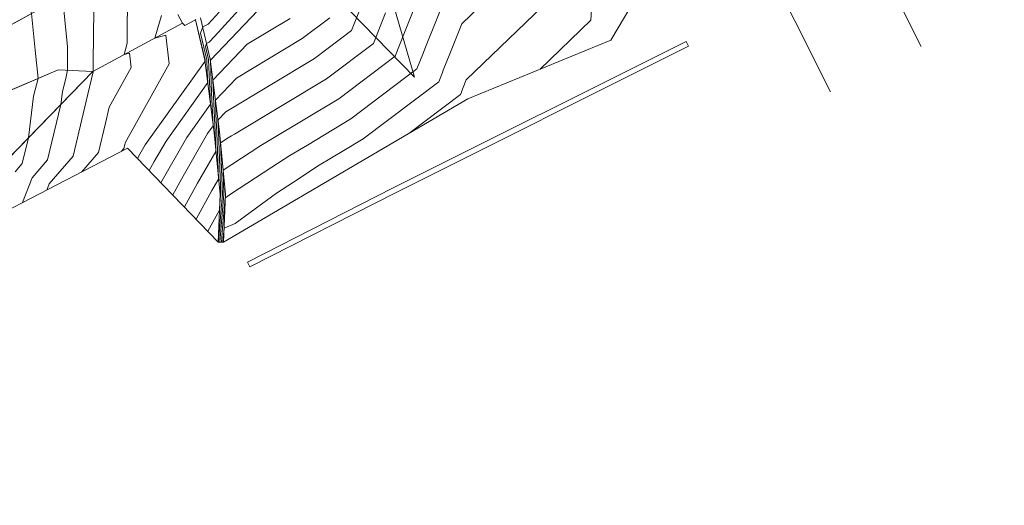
# Model space of a CAD drawing. Header units: metres. Extents: x 3490449 to 3490968, y 5754217 to 5754743.
# Tile 26 of 212: x 3490567 to 3490589, y 5754382 to 5754393. Entities that reach past the tile are written whole.
import ezdxf

# ---------------------------------------------------------------- set-up
doc = ezdxf.new("R2010")
doc.units = ezdxf.units.M
doc.header["$LTSCALE"] = 0.25
doc.linetypes.add('Kartierung-07$0$AUSGEZOGEN', pattern=[0])
for name, color, linetype, lineweight, true_color in [('Kartierung-07$0$$BOESCHUNG', 7, 'Continuous', 18, 0x82563a), ('Kartierung-07$0$$BRUCH', 7, 'Continuous', 18, 0x82563a), ('Kartierung-07$0$$HOEHEN_Haupt', 7, 'Continuous', 18, 0x82563a), ('Kartierung-07$0$$HOEHEN_Mittel', 7, 'Continuous', 18, 0x82563a), ('Kartierung-07$0$B_Baum', 7, 'Continuous', 18, 0x82563a), ('Kartierung-07$0$B_Befestigt', 7, 'Continuous', 18, 0x82563a), ('Kartierung-07$0$B_Boeschung_UK', 7, 'Continuous', 18, 0x82563a), ('Kartierung-07$0$B_Gelaendeknick', 7, 'Continuous', 18, 0x82563a), ('Kartierung-07$0$B_Haus', 7, 'Kartierung-07$0$AUSGEZOGEN', 18, 0x82563a), ('Kartierung-07$0$B_Mauer', 7, 'Kartierung-07$0$AUSGEZOGEN', 18, 0x82563a), ('Kartierung-07$0$B_Rinne', 7, 'Continuous', 18, 0x82563a), ('Kartierung-07$0$B_Zufahrt_Zugang', 7, 'Continuous', 18, 0x82563a), ('Kartierung-07$0$Hilfe_DGM', 7, 'Continuous', 18, 0x82563a)]:
    doc.layers.add(name, color=color, linetype=linetype, lineweight=lineweight, true_color=true_color)

# ---------------------------------------------------------------- blocks, each defined once
blk = doc.blocks.new('Kartierung-07$0$Zufahrt')
at = {"layer": 'Kartierung-07$0$B_Zufahrt_Zugang'}
for p, q in [((-0.7, -2.8), (0, 0)), ((0, 0), (0.7, -2.8)), ((-0.7, -2.8), (0.7, -2.8))]:
    blk.add_line(p, q, dxfattribs=at)
blk = doc.blocks.new('Kartierung-07$0$B_Baum')
at = {"layer": 'Kartierung-07$0$B_Baum'}
blk.add_lwpolyline([(-0.4417, -0.1918), (-0.4667, -0.1793), (-0.4542, -0.1418), (-0.4667, -0.1418), (-0.4792, -0.1543), (-0.4917, -0.1293), (-0.4792, -0.1168), (-0.4792, -0.1043), (-0.4542, -0.0793), (-0.4792, -0.0793), (-0.4917, -0.0543), (-0.4792, -0.0543), (-0.4917, -0.0293), (-0.4917, -0.0043), (-0.4792, 0.0082), (-0.4792, -0.0043), (-0.4667, -0.0043), (-0.4542, 0.0082), (-0.4667, 0.0457), (-0.4917, 0.0332), (-0.5042, 0.0707), (-0.4667, 0.0957), (-0.4792, 0.1082), (-0.4542, 0.1207), (-0.4542, 0.1457), (-0.4542, 0.1707), (-0.4292, 0.1832), (-0.3542, 0.1457), (-0.3417, 0.1582), (-0.2917, 0.1082), (-0.2792, 0.1207), (-0.3292, 0.1707), (-0.3542, 0.1707), (-0.4292, 0.2082), (-0.4417, 0.2332), (-0.4167, 0.2332), (-0.4042, 0.2457), (-0.4167, 0.2832), (-0.4042, 0.2957), (-0.3792, 0.2957), (-0.3667, 0.3082), (-0.3667, 0.3332), (-0.3792, 0.3332), (-0.3167, 0.3832), (-0.3167, 0.3957), (-0.2917, 0.3832), (-0.2542, 0.4082), (-0.2542, 0.4332), (-0.2417, 0.4457), (-0.2167, 0.4207), (-0.1792, 0.4457), (-0.1917, 0.4707), (-0.1792, 0.4707), (-0.1542, 0.4582), (-0.1292, 0.4832), (-0.1167, 0.4957), (-0.0917, 0.4707), (-0.0792, 0.4957), (-0.0667, 0.5082), (-0.0292, 0.5082), (-0.0292, 0.4707), (-0.0167, 0.4832), (0.0083, 0.5082), (0.0083, 0.4832), (0.0208, 0.4707), (0.0333, 0.4957), (0.0333, 0.4832), (0.0083, 0.4082), (0.0208, 0.3457), (0.0333, 0.3957), (0.0708, 0.4832), (0.0708, 0.5082), (0.0958, 0.4957), (0.0958, 0.4832), (0.1083, 0.4707), (0.1208, 0.4957), (0.1333, 0.4707), (0.1458, 0.4457), (0.1583, 0.4457), (0.1833, 0.4707), (0.2083, 0.4582), (0.2208, 0.4582), (0.2458, 0.4332), (0.2333, 0.4207), (0.2583, 0.4207), (0.2833, 0.4082), (0.2958, 0.3957), (0.2708, 0.3707), (0.2708, 0.3582), (0.3208, 0.3707), (0.3583, 0.3457), (0.3583, 0.3332), (0.4083, 0.3082), (0.4208, 0.2832), (0.4208, 0.2582), (0.4583, 0.2457), (0.4333, 0.2207), (0.4583, 0.1957), (0.4083, 0.1832), (0.2958, 0.1332), (0.3083, 0.1207), (0.4208, 0.1582), (0.4833, 0.1457), (0.4708, 0.1207), (0.5083, 0.0957), (0.4958, 0.0832), (0.4958, 0.0707), (0.4833, 0.0457), (0.5083, -0.0168), (0.4958, -0.0293), (0.4958, -0.0918), (0.4833, -0.1168), (0.4583, -0.0793), (0.3583, -0.0668), (0.3833, -0.0918), (0.4083, -0.1043), (0.4333, -0.1293), (0.4208, -0.1918), (0.4583, -0.2168), (0.4333, -0.2418), (0.3958, -0.2418), (0.4208, -0.2793), (0.3958, -0.2918), (0.3833, -0.3418), (0.3708, -0.3418), (0.2583, -0.2293), (0.2208, -0.2418), (0.2583, -0.2668), (0.2958, -0.3043), (0.3083, -0.3793), (0.2833, -0.4168), (0.2583, -0.4043), (0.2458, -0.4418), (0.2083, -0.4293), (0.1458, -0.5043), (0.1208, -0.4793), (0.0833, -0.5168), (0.0833, -0.4793), (0.0583, -0.5043), (0.0333, -0.5043), (0.0333, -0.4543), (0.0208, -0.3668), (-0.0167, -0.5043), (-0.0417, -0.5043), (-0.0667, -0.4793), (-0.1042, -0.4918), (-0.1292, -0.4918), (-0.1167, -0.4668), (-0.1417, -0.4543), (-0.1542, -0.4793), (-0.1917, -0.4543), (-0.1167, -0.3668), (-0.1167, -0.3293), (-0.1542, -0.3293), (-0.1792, -0.4043), (-0.2292, -0.4418), (-0.2542, -0.4418), (-0.2542, -0.4043), (-0.3042, -0.4043), (-0.3167, -0.3918), (-0.3167, -0.3668), (-0.3417, -0.3668), (-0.3917, -0.3168), (-0.3417, -0.2668), (-0.2917, -0.2293), (-0.3042, -0.2043), (-0.3917, -0.2918), (-0.4042, -0.2668), (-0.4417, -0.2418), (-0.3042, -0.1543), (-0.3042, -0.1293), (-0.2792, -0.1043), (-0.2792, -0.0918), (-0.3542, -0.1668), (-0.3792, -0.1668), (-0.4417, -0.1918)], dxfattribs=at)

msp = doc.modelspace()

# ---------------------------------------------------------------- linework, layer by layer
at = {"layer": 'Kartierung-07$0$$BOESCHUNG', "ltscale": 0.02}
msp.add_line((3490568.853, 5754392.077, 162.501), (3490568.853, 5754392.077), dxfattribs=at)
at = {"layer": 'Kartierung-07$0$$BRUCH', "ltscale": 0.02}
for p, q in [((3490568.935, 5754394.155), (3490564.979, 5754391.979)), ((3490570.842, 5754393.144), (3490570.735, 5754393.336)), ((3490571.126, 5754393.222), (3490570.892, 5754393.09)), ((3490571.126, 5754393.222), (3490571.337, 5754392.328)), ((3490568.853, 5754392.077), (3490570.842, 5754393.144)), ((3490568.853, 5754392.077), (3490570.842, 5754393.144)), ((3490570.892, 5754393.09), (3490570.842, 5754393.144)), ((3490571.337, 5754392.328), (3490571.537, 5754390.725)), ((3490566.259, 5754391.328), (3490568.082, 5754392.112)), ((3490566.259, 5754391.328), (3490568.082, 5754392.112)), ((3490568.082, 5754392.112), (3490568.853, 5754392.077)), ((3490568.082, 5754392.112), (3490568.853, 5754392.077)), ((3490564.746, 5754387.847), (3490568.853, 5754392.077)), ((3490571.537, 5754390.725), (3490571.67, 5754389.347)), ((3490571.67, 5754389.347), (3490571.631, 5754388.294))]:
    msp.add_line(p, q, dxfattribs=at)
at = {"layer": 'Kartierung-07$0$$HOEHEN_Haupt', "ltscale": 0.02}
for points in [[(3490568.882, 5754394.028), (3490568.861, 5754392.285), (3490568.861, 5754392.083), (3490568.86, 5754392.082), (3490568.86, 5754392.081), (3490568.861, 5754392.081), (3490568.861, 5754392.078), (3490568.857, 5754392.069), (3490568.702, 5754391.414), (3490568.414, 5754390.199), (3490567.886, 5754389.587), (3490567.832, 5754389.448)], [(3490570.362, 5754389.61), (3490570.533, 5754389.919), (3490570.934, 5754390.615), (3490571.459, 5754391.35), (3490571.435, 5754391.837), (3490571.418, 5754392.342), (3490571.351, 5754392.626), (3490571.373, 5754392.695), (3490571.433, 5754392.724), (3490571.548, 5754392.851), (3490572.622, 5754394.034)], [(3490578.758, 5754392.121), (3490579.883, 5754393.208), (3490579.93, 5754393.902)], [(3490571.635, 5754388.294), (3490571.694, 5754389.036), (3490571.722, 5754389.349), (3490571.68, 5754390.491), (3490571.853, 5754390.604), (3490571.922, 5754390.649), (3490571.988, 5754390.688), (3490574.03, 5754391.914), (3490575.068, 5754392.698), (3490575.336, 5754393.375)]]:
    msp.add_lwpolyline(points, dxfattribs=at)
at = {"layer": 'Kartierung-07$0$$HOEHEN_Mittel', "ltscale": 0.02}
for points in [[(3490567.293, 5754389.169), (3490567.508, 5754389.718), (3490567.851, 5754390.117), (3490568.142, 5754391.345), (3490568.177, 5754391.633), (3490568.253, 5754391.92), (3490568.288, 5754392.103), (3490568.294, 5754392.619), (3490568.182, 5754393.741), (3490567.934, 5754394.516), (3490567.719, 5754395.233), (3490567.629, 5754395.273), (3490567.408, 5754395.351), (3490567.431, 5754395.44), (3490567.468, 5754395.671), (3490567.319, 5754397.201), (3490565.842, 5754398.119)], [(3490567.129, 5754389.848), (3490567.289, 5754390.034), (3490567.424, 5754390.605), (3490567.535, 5754391.531), (3490567.638, 5754391.921), (3490567.573, 5754392.544), (3490567.492, 5754393.361), (3490567.016, 5754394.847)], [(3490571.736, 5754388.291), (3490571.743, 5754388.389), (3490571.762, 5754388.601), (3490572.006, 5754388.703), (3490572.921, 5754389.378), (3490573.298, 5754389.624), (3490573.869, 5754389.997), (3490574.413, 5754390.324), (3490574.84, 5754390.58), (3490576.515, 5754391.846), (3490576.597, 5754392.055), (3490576.616, 5754392.101), (3490576.761, 5754392.469), (3490577.024, 5754393.13), (3490578.506, 5754394.562)], [(3490576.921, 5754394.373), (3490576.463, 5754393.217), (3490576.209, 5754392.576), (3490576.177, 5754392.495), (3490576.032, 5754392.13), (3490574.57, 5754391.025), (3490573.605, 5754390.445), (3490573.22, 5754390.214), (3490572.816, 5754389.951), (3490571.902, 5754389.354), (3490571.811, 5754389.287), (3490571.787, 5754389.277), (3490571.727, 5754388.605), (3490571.702, 5754388.292)], [(3490568.602, 5754389.847), (3490568.976, 5754390.282), (3490569.13, 5754390.932), (3490569.213, 5754391.282), (3490569.701, 5754392.163), (3490569.664, 5754392.48), (3490569.543, 5754392.447), (3490569.576, 5754392.56), (3490569.616, 5754392.7), (3490569.62, 5754393.901)], [(3490576.165, 5754393.966), (3490575.802, 5754393.05), (3490575.756, 5754392.935), (3490575.55, 5754392.414), (3490574.3, 5754391.469), (3490572.796, 5754390.567), (3490572.571, 5754390.432), (3490572.335, 5754390.277), (3490571.738, 5754389.888), (3490571.758, 5754389.35), (3490571.71, 5754388.821), (3490571.668, 5754388.293)], [(3490575.855, 5754390.699), (3490576.997, 5754391.562), (3490577.018, 5754391.615), (3490577.023, 5754391.626), (3490577.06, 5754391.72), (3490577.126, 5754391.888), (3490579.194, 5754393.885)], [(3490571.657, 5754388.999), (3490571.677, 5754389.252), (3490571.686, 5754389.348), (3490571.664, 5754389.941), (3490571.635, 5754390.736), (3490571.628, 5754390.879), (3490571.624, 5754390.998), (3490571.796, 5754391.18), (3490573.761, 5754392.359), (3490574.585, 5754392.982), (3490574.915, 5754393.816)], [(3490570.622, 5754389.341), (3490570.852, 5754389.758), (3490571.394, 5754390.699), (3490571.519, 5754390.873), (3490571.484, 5754391.598), (3490571.458, 5754392.323), (3490572.507, 5754393.427)], [(3490569.49, 5754390.308), (3490569.539, 5754390.365), (3490569.559, 5754390.449), (3490569.57, 5754390.495), (3490570.54, 5754392.247), (3490570.467, 5754392.879), (3490570.227, 5754392.814), (3490570.291, 5754393.039), (3490570.371, 5754393.317)], [(3490569.844, 5754390.148), (3490569.894, 5754390.24), (3490570.014, 5754390.448), (3490571.34, 5754392.304), (3490571.339, 5754392.316), (3490571.339, 5754392.328), (3490571.128, 5754393.216), (3490571.131, 5754393.224)], [(3490570.103, 5754389.879), (3490570.214, 5754390.08), (3490570.474, 5754390.532), (3490571.399, 5754391.827), (3490571.387, 5754392.077), (3490571.378, 5754392.335), (3490571.239, 5754392.921), (3490571.287, 5754393.063), (3490571.409, 5754393.122), (3490571.648, 5754393.385)], [(3490570.881, 5754389.072), (3490571.172, 5754389.598), (3490571.578, 5754390.302), (3490571.562, 5754390.728), (3490571.532, 5754391.358), (3490571.513, 5754391.881), (3490572.27, 5754392.678), (3490573.221, 5754393.249)], [(3490571.141, 5754388.803), (3490571.491, 5754389.437), (3490571.637, 5754389.69), (3490571.598, 5754390.732), (3490571.58, 5754391.119), (3490571.568, 5754391.44), (3490572.033, 5754391.929), (3490573.491, 5754392.804), (3490574.103, 5754393.266)], [(3490571.657, 5754388.999), (3490571.4, 5754388.534)]]:
    msp.add_lwpolyline(points, dxfattribs=at)
at = {"layer": 'Kartierung-07$0$B_Befestigt', "ltscale": 0.02}
for points in [[(3490563.008, 5754389.219), (3490566.259, 5754391.328), (3490568.082, 5754392.112), (3490568.853, 5754392.077), (3490570.842, 5754393.144), (3490570.735, 5754393.336)], [(3490571.126, 5754393.222), (3490570.892, 5754393.09)], [(3490570.892, 5754393.09), (3490570.842, 5754393.144)]]:
    msp.add_lwpolyline(points, dxfattribs=at)
at = {"layer": 'Kartierung-07$0$B_Boeschung_UK', "ltscale": 0.02}
msp.add_lwpolyline([(3490559.332, 5754381.616), (3490564.746, 5754387.847), (3490568.853, 5754392.077)], dxfattribs=at)
at = {"layer": 'Kartierung-07$0$B_Gelaendeknick', "ltscale": 0.02, "elevation": 157.369}
msp.add_lwpolyline([(3490608.747, 5754412.044), (3490603.594, 5754410.022), (3490597.852, 5754407.96), (3490593.063, 5754405.999), (3490585.848, 5754403.035), (3490579.944, 5754400.448), (3490568.935, 5754394.155), (3490564.979, 5754391.979), (3490562.105, 5754390.502)], dxfattribs=at)
at = {"layer": 'Kartierung-07$0$B_Haus', "ltscale": 0.02}
for points in [[(3490584.818, 5754397.378), (3490587.201, 5754392.63)], [(3490582.82, 5754396.362), (3490585.197, 5754391.625)]]:
    msp.add_lwpolyline(points, dxfattribs=at)
at = {"layer": 'Kartierung-07$0$B_Mauer', "ltscale": 0.02}
msp.add_lwpolyline([(3490571.126, 5754393.222), (3490571.337, 5754392.328), (3490571.537, 5754390.725), (3490571.67, 5754389.347), (3490571.631, 5754388.294)], dxfattribs=at)
at = {"layer": 'Kartierung-07$0$B_Mauer', "ltscale": 0.02, "elevation": 162.155}
msp.add_lwpolyline([(3490571.239, 5754393.265), (3490571.455, 5754392.349), (3490571.656, 5754390.738), (3490571.79, 5754389.351), (3490571.751, 5754388.29)], dxfattribs=at)
at = {"layer": 'Kartierung-07$0$B_Rinne', "ltscale": 0.02}
for points in [[(3490581.997, 5754392.74), (3490575.503, 5754389.495), (3490572.28, 5754387.85)], [(3490581.997, 5754392.74), (3490582.051, 5754392.632)], [(3490582.051, 5754392.632), (3490575.557, 5754389.387), (3490572.334, 5754387.744)], [(3490572.334, 5754387.744), (3490572.28, 5754387.85)]]:
    msp.add_lwpolyline(points, dxfattribs=at)
at = {"layer": 'Kartierung-07$0$Hilfe_DGM', "ltscale": 0.02}
msp.add_lwpolyline([(3490625.38, 5754410.516), (3490619.107, 5754410.985), (3490600.736, 5754406.776), (3490597.364, 5754401.207), (3490593.789, 5754399.204), (3490588.094, 5754396.957), (3490584.648, 5754397.712), (3490582.65, 5754396.696), (3490582.033, 5754395.652), (3490580.33, 5754392.768), (3490577.161, 5754391.465), (3490571.751, 5754388.29), (3490571.631, 5754388.294), (3490569.623, 5754390.377), (3490564.746, 5754387.847), (3490559.332, 5754381.616), (3490556.162, 5754375.669), (3490555.307, 5754369.665), (3490555.782, 5754362.266), (3490546.485, 5754345.473), (3490545.426, 5754351.187), (3490544.488, 5754351.495), (3490541.66, 5754352.085)], dxfattribs=at)

# ---------------------------------------------------------------- block references
at = {"layer": 'Kartierung-07$0$B_Baum', "xscale": 10, "yscale": 10, "zscale": 10}
msp.add_blockref('Kartierung-07$0$B_Baum', (3490562.565, 5754397.131, 320.159), dxfattribs=at)
at = {"layer": 'Kartierung-07$0$B_Zufahrt_Zugang', "ltscale": 0.02, "rotation": 210.1039895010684}
msp.add_blockref('Kartierung-07$0$Zufahrt', (3490575.976, 5754391.946), dxfattribs=at)

doc.saveas('drawing.dxf')
